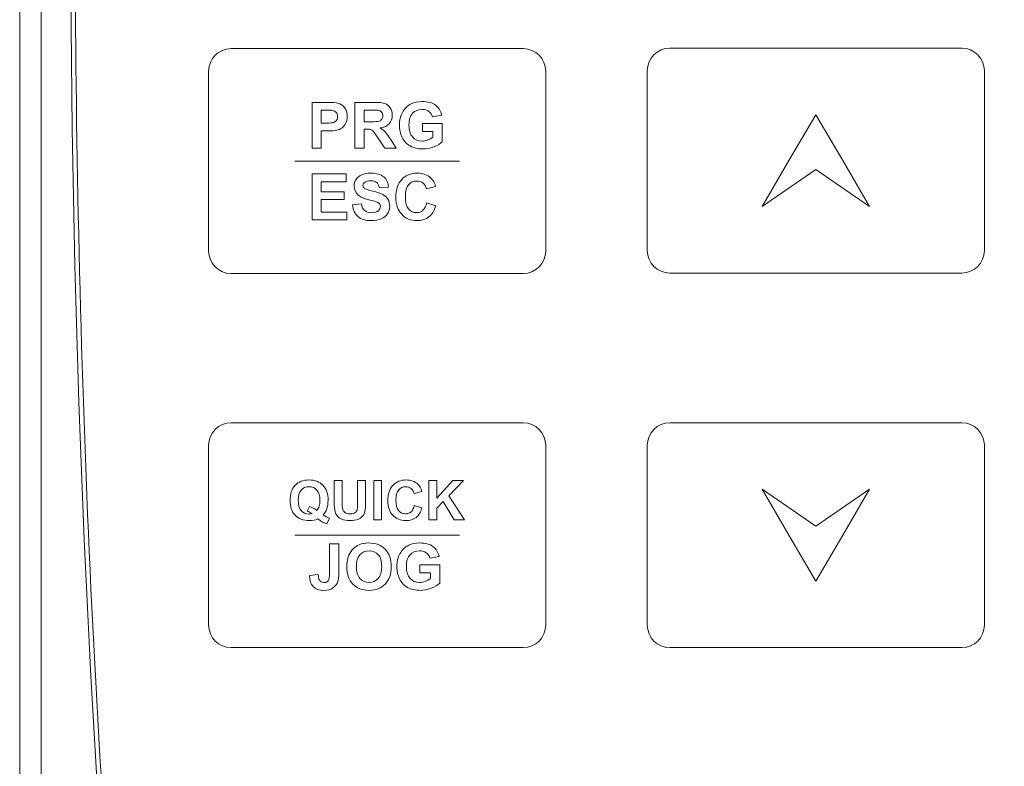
# Model space of a CAD drawing. Header units: millimetres. Extents: x -473 to 23648, y -382 to 1866.
# Tile 138 of 256: x 5102 to 5145, y 194 to 227. Entities that reach past the tile are written whole.
import ezdxf

# ---------------------------------------------------------------- set-up
doc = ezdxf.new("R2010")
doc.units = ezdxf.units.MM
doc.header["$LTSCALE"] = 80
doc.header["$PDMODE"] = 3
doc.header["$PDSIZE"] = 0.3
doc.layers.get('0').update_dxf_attribs({"linetype": 'CONTINUOUS'})
doc.layers.get('DEFPOINTS').update_dxf_attribs({"linetype": 'CONTINUOUS'})
doc.layers.add('layer 1', color=7, linetype='CONTINUOUS')
doc.styles.get("Standard").update_dxf_attribs({"font": 'technic_.ttf', "width": 0.7})
doc.dimstyles.get("Standard").update_dxf_attribs({"dimtxt": 3, "dimasz": 3, "dimexe": 0.18, "dimexo": 0.0625, "dimgap": 0.09, "dimtad": 1, "dimdsep": 46, "dimtxsty": 'STANDARD', "dimcen": 0.09, "dimadec": 0, "dimazin": 0, "dimtol": 1, "dimtp": 0.01, "dimtm": 0.01, "dimtfac": 1, "dimtofl": 0, "dimtmove": 0, "dimatfit": 3, "dimfxl": 1, "dimtolj": 1, "dimarcsym": 0})

# ---------------------------------------------------------------- blocks, each defined once
blk = doc.blocks.new('*D43')
at = {"color": 0, "lineweight": 0, "transparency": 16777216}
for p, q in [((5138.908, 318.41), (5249.944, 318.41)), ((5248.144, 310.41), (5248.144, 172.017)), ((5248.144, -5.056), (5248.144, 133.337)), ((5218.9, -13.056), (5249.944, -13.056))]:
    blk.add_line(p, q, dxfattribs=at)
for points in [[(5249.478, 310.41), (5246.811, 310.41), (5248.144, 318.41)], [(5246.811, -5.056), (5249.478, -5.056), (5248.144, -13.056)]]:
    blk.add_solid(points, dxfattribs=at)
at = {"layer": 'DEFPOINTS', "color": 0, "lineweight": 0, "transparency": 16777216}
for p in [(5137.108, 318.41), (5217.1, -13.056), (5248.144, -13.056)]:
    blk.add_point(p, dxfattribs=at)
at = {"color": 0, "lineweight": 0, "transparency": 16777216, "insert": (5248.144, 152.677), "char_height": 15, "attachment_point": 5, "rotation": 90}
blk.add_mtext('\\A1;331.5', dxfattribs=at)

msp = doc.modelspace()

# ---------------------------------------------------------------- linework, layer by layer
at = {"color": 0, "linetype": 'Continuous', "lineweight": 0}
for p, q in [((5101.634, 284.397), (5101.634, 178.997)), ((5102.585, 284.397), (5102.585, 178.997))]:
    msp.add_line(p, q, dxfattribs=at)
for radius, start in [(622.8, 175.51072), (622.6, 179.582278)]:
    msp.add_arc((5726.708, 231.5), radius, start, 184.474232, dxfattribs=at)
at = {"layer": 'layer 1', "color": 0, "lineweight": 0}
for points, knots in [([(5111.044, 226.014), (5111.044, 226.014), (5124.044, 226.014), (5124.044, 226.014), (5124.044, 226.014), (5124.594, 226.014), (5125.044, 225.564), (5125.044, 225.014), (5125.044, 225.014), (5125.044, 225.014), (5125.044, 217.014), (5125.044, 217.014), (5125.044, 217.014), (5125.044, 216.464), (5124.594, 216.014), (5124.044, 216.014), (5124.044, 216.014), (5124.044, 216.014), (5111.044, 216.014), (5111.044, 216.014), (5111.044, 216.014), (5110.494, 216.014), (5110.044, 216.464), (5110.044, 217.014), (5110.044, 217.014), (5110.044, 217.014), (5110.044, 225.014), (5110.044, 225.014), (5110.044, 225.014), (5110.044, 225.564), (5110.494, 226.014), (5111.044, 226.014)], [0, 0, 0, 0, 0.125, 0.125, 0.125, 0.125, 0.25, 0.25, 0.25, 0.25, 0.375, 0.375, 0.375, 0.375, 0.5, 0.5, 0.5, 0.5, 0.625, 0.625, 0.625, 0.625, 0.75, 0.75, 0.75, 0.75, 0.875, 0.875, 0.875, 0.875, 1, 1, 1, 1]), ([(5130.567, 226.035), (5130.567, 226.035), (5143.567, 226.035), (5143.567, 226.035), (5143.567, 226.035), (5144.117, 226.035), (5144.567, 225.585), (5144.567, 225.035), (5144.567, 225.035), (5144.567, 225.035), (5144.567, 217.035), (5144.567, 217.035), (5144.567, 217.035), (5144.567, 216.485), (5144.117, 216.035), (5143.567, 216.035), (5143.567, 216.035), (5143.567, 216.035), (5130.567, 216.035), (5130.567, 216.035), (5130.567, 216.035), (5130.017, 216.035), (5129.567, 216.485), (5129.567, 217.035), (5129.567, 217.035), (5129.567, 217.035), (5129.567, 225.035), (5129.567, 225.035), (5129.567, 225.035), (5129.567, 225.585), (5130.017, 226.035), (5130.567, 226.035)], [0, 0, 0, 0, 0.125, 0.125, 0.125, 0.125, 0.25, 0.25, 0.25, 0.25, 0.375, 0.375, 0.375, 0.375, 0.5, 0.5, 0.5, 0.5, 0.625, 0.625, 0.625, 0.625, 0.75, 0.75, 0.75, 0.75, 0.875, 0.875, 0.875, 0.875, 1, 1, 1, 1]), ([(5114.647, 221.586), (5114.647, 221.586), (5114.647, 223.626), (5114.647, 223.626), (5114.647, 223.626), (5114.647, 223.626), (5115.307, 223.626), (5115.307, 223.626), (5115.307, 223.626), (5115.557, 223.626), (5115.721, 223.615), (5115.797, 223.595), (5115.797, 223.595), (5115.914, 223.565), (5116.012, 223.498), (5116.091, 223.396), (5116.091, 223.396), (5116.17, 223.293), (5116.209, 223.16), (5116.209, 222.999), (5116.209, 222.999), (5116.209, 222.873), (5116.186, 222.768), (5116.141, 222.683), (5116.141, 222.683), (5116.095, 222.597), (5116.038, 222.53), (5115.967, 222.481), (5115.967, 222.481), (5115.897, 222.433), (5115.826, 222.401), (5115.754, 222.385), (5115.754, 222.385), (5115.656, 222.366), (5115.513, 222.356), (5115.327, 222.356), (5115.327, 222.356), (5115.327, 222.356), (5115.058, 222.356), (5115.058, 222.356), (5115.058, 222.356), (5115.058, 222.356), (5115.058, 221.586), (5115.058, 221.586), (5115.058, 221.586), (5115.058, 221.586), (5114.647, 221.586), (5114.647, 221.586)], [0, 0, 0, 0, 0.083333, 0.083333, 0.083333, 0.083333, 0.166667, 0.166667, 0.166667, 0.166667, 0.25, 0.25, 0.25, 0.25, 0.333333, 0.333333, 0.333333, 0.333333, 0.416667, 0.416667, 0.416667, 0.416667, 0.5, 0.5, 0.5, 0.5, 0.583333, 0.583333, 0.583333, 0.583333, 0.666667, 0.666667, 0.666667, 0.666667, 0.75, 0.75, 0.75, 0.75, 0.833333, 0.833333, 0.833333, 0.833333, 0.916667, 0.916667, 0.916667, 0.916667, 1, 1, 1, 1]), ([(5116.548, 221.586), (5116.548, 221.586), (5116.548, 223.626), (5116.548, 223.626), (5116.548, 223.626), (5116.548, 223.626), (5117.415, 223.626), (5117.415, 223.626), (5117.415, 223.626), (5117.633, 223.626), (5117.791, 223.607), (5117.89, 223.571), (5117.89, 223.571), (5117.989, 223.534), (5118.068, 223.469), (5118.127, 223.376), (5118.127, 223.376), (5118.187, 223.282), (5118.216, 223.175), (5118.216, 223.054), (5118.216, 223.054), (5118.216, 222.901), (5118.171, 222.774), (5118.081, 222.675), (5118.081, 222.675), (5117.992, 222.575), (5117.857, 222.512), (5117.678, 222.487), (5117.678, 222.487), (5117.767, 222.434), (5117.841, 222.377), (5117.899, 222.315), (5117.899, 222.315), (5117.957, 222.253), (5118.034, 222.143), (5118.133, 221.984), (5118.133, 221.984), (5118.133, 221.984), (5118.382, 221.586), (5118.382, 221.586), (5118.382, 221.586), (5118.382, 221.586), (5117.89, 221.586), (5117.89, 221.586), (5117.89, 221.586), (5117.89, 221.586), (5117.592, 222.03), (5117.592, 222.03), (5117.592, 222.03), (5117.486, 222.189), (5117.414, 222.289), (5117.375, 222.33), (5117.375, 222.33), (5117.336, 222.371), (5117.295, 222.399), (5117.251, 222.415), (5117.251, 222.415), (5117.207, 222.43), (5117.138, 222.438), (5117.043, 222.438), (5117.043, 222.438), (5117.043, 222.438), (5116.96, 222.438), (5116.96, 222.438), (5116.96, 222.438), (5116.96, 222.438), (5116.96, 221.586), (5116.96, 221.586), (5116.96, 221.586), (5116.96, 221.586), (5116.548, 221.586), (5116.548, 221.586)], [0, 0, 0, 0, 0.055556, 0.055556, 0.055556, 0.055556, 0.111111, 0.111111, 0.111111, 0.111111, 0.166667, 0.166667, 0.166667, 0.166667, 0.222222, 0.222222, 0.222222, 0.222222, 0.277778, 0.277778, 0.277778, 0.277778, 0.333333, 0.333333, 0.333333, 0.333333, 0.388889, 0.388889, 0.388889, 0.388889, 0.444444, 0.444444, 0.444444, 0.444444, 0.5, 0.5, 0.5, 0.5, 0.555556, 0.555556, 0.555556, 0.555556, 0.611111, 0.611111, 0.611111, 0.611111, 0.666667, 0.666667, 0.666667, 0.666667, 0.722222, 0.722222, 0.722222, 0.722222, 0.777778, 0.777778, 0.777778, 0.777778, 0.833333, 0.833333, 0.833333, 0.833333, 0.888889, 0.888889, 0.888889, 0.888889, 0.944444, 0.944444, 0.944444, 0.944444, 1, 1, 1, 1]), ([(5119.554, 222.336), (5119.554, 222.336), (5119.554, 222.68), (5119.554, 222.68), (5119.554, 222.68), (5119.554, 222.68), (5120.441, 222.68), (5120.441, 222.68), (5120.441, 222.68), (5120.441, 222.68), (5120.441, 221.867), (5120.441, 221.867), (5120.441, 221.867), (5120.355, 221.784), (5120.23, 221.71), (5120.066, 221.647), (5120.066, 221.647), (5119.902, 221.583), (5119.736, 221.552), (5119.569, 221.552), (5119.569, 221.552), (5119.356, 221.552), (5119.169, 221.596), (5119.011, 221.686), (5119.011, 221.686), (5118.852, 221.775), (5118.733, 221.903), (5118.653, 222.07), (5118.653, 222.07), (5118.573, 222.236), (5118.534, 222.417), (5118.534, 222.613), (5118.534, 222.613), (5118.534, 222.825), (5118.578, 223.014), (5118.667, 223.179), (5118.667, 223.179), (5118.756, 223.344), (5118.886, 223.471), (5119.058, 223.559), (5119.058, 223.559), (5119.189, 223.627), (5119.352, 223.661), (5119.546, 223.661), (5119.546, 223.661), (5119.8, 223.661), (5119.998, 223.607), (5120.14, 223.501), (5120.14, 223.501), (5120.282, 223.395), (5120.374, 223.248), (5120.415, 223.061), (5120.415, 223.061), (5120.415, 223.061), (5120.006, 222.984), (5120.006, 222.984), (5120.006, 222.984), (5119.977, 223.085), (5119.923, 223.164), (5119.843, 223.222), (5119.843, 223.222), (5119.764, 223.28), (5119.665, 223.309), (5119.546, 223.309), (5119.546, 223.309), (5119.366, 223.309), (5119.224, 223.252), (5119.117, 223.138), (5119.117, 223.138), (5119.011, 223.023), (5118.958, 222.854), (5118.958, 222.63), (5118.958, 222.63), (5118.958, 222.388), (5119.012, 222.206), (5119.12, 222.085), (5119.12, 222.085), (5119.227, 221.964), (5119.368, 221.903), (5119.542, 221.903), (5119.542, 221.903), (5119.629, 221.903), (5119.715, 221.921), (5119.802, 221.954), (5119.802, 221.954), (5119.888, 221.988), (5119.963, 222.029), (5120.025, 222.077), (5120.025, 222.077), (5120.025, 222.077), (5120.025, 222.336), (5120.025, 222.336), (5120.025, 222.336), (5120.025, 222.336), (5119.554, 222.336), (5119.554, 222.336)], [0, 0, 0, 0, 0.041667, 0.041667, 0.041667, 0.041667, 0.083333, 0.083333, 0.083333, 0.083333, 0.125, 0.125, 0.125, 0.125, 0.166667, 0.166667, 0.166667, 0.166667, 0.208333, 0.208333, 0.208333, 0.208333, 0.25, 0.25, 0.25, 0.25, 0.291667, 0.291667, 0.291667, 0.291667, 0.333333, 0.333333, 0.333333, 0.333333, 0.375, 0.375, 0.375, 0.375, 0.416667, 0.416667, 0.416667, 0.416667, 0.458333, 0.458333, 0.458333, 0.458333, 0.5, 0.5, 0.5, 0.5, 0.541667, 0.541667, 0.541667, 0.541667, 0.583333, 0.583333, 0.583333, 0.583333, 0.625, 0.625, 0.625, 0.625, 0.666667, 0.666667, 0.666667, 0.666667, 0.708333, 0.708333, 0.708333, 0.708333, 0.75, 0.75, 0.75, 0.75, 0.791667, 0.791667, 0.791667, 0.791667, 0.833333, 0.833333, 0.833333, 0.833333, 0.875, 0.875, 0.875, 0.875, 0.916667, 0.916667, 0.916667, 0.916667, 0.958333, 0.958333, 0.958333, 0.958333, 1, 1, 1, 1]), ([(5115.058, 223.281), (5115.058, 223.281), (5115.058, 222.702), (5115.058, 222.702), (5115.058, 222.702), (5115.058, 222.702), (5115.283, 222.702), (5115.283, 222.702), (5115.283, 222.702), (5115.446, 222.702), (5115.555, 222.713), (5115.609, 222.734), (5115.609, 222.734), (5115.664, 222.755), (5115.707, 222.789), (5115.738, 222.834), (5115.738, 222.834), (5115.769, 222.88), (5115.784, 222.933), (5115.784, 222.993), (5115.784, 222.993), (5115.784, 223.067), (5115.763, 223.128), (5115.719, 223.177), (5115.719, 223.177), (5115.676, 223.225), (5115.62, 223.255), (5115.554, 223.267), (5115.554, 223.267), (5115.504, 223.276), (5115.405, 223.281), (5115.257, 223.281), (5115.257, 223.281), (5115.257, 223.281), (5115.058, 223.281), (5115.058, 223.281)], [0, 0, 0, 0, 0.111111, 0.111111, 0.111111, 0.111111, 0.222222, 0.222222, 0.222222, 0.222222, 0.333333, 0.333333, 0.333333, 0.333333, 0.444444, 0.444444, 0.444444, 0.444444, 0.555556, 0.555556, 0.555556, 0.555556, 0.666667, 0.666667, 0.666667, 0.666667, 0.777778, 0.777778, 0.777778, 0.777778, 0.888889, 0.888889, 0.888889, 0.888889, 1, 1, 1, 1]), ([(5116.96, 222.763), (5116.96, 222.763), (5117.265, 222.763), (5117.265, 222.763), (5117.265, 222.763), (5117.462, 222.763), (5117.586, 222.772), (5117.635, 222.788), (5117.635, 222.788), (5117.684, 222.805), (5117.722, 222.834), (5117.75, 222.875), (5117.75, 222.875), (5117.778, 222.915), (5117.792, 222.966), (5117.792, 223.028), (5117.792, 223.028), (5117.792, 223.096), (5117.774, 223.151), (5117.737, 223.194), (5117.737, 223.194), (5117.701, 223.236), (5117.649, 223.263), (5117.582, 223.274), (5117.582, 223.274), (5117.549, 223.278), (5117.448, 223.281), (5117.281, 223.281), (5117.281, 223.281), (5117.281, 223.281), (5116.96, 223.281), (5116.96, 223.281), (5116.96, 223.281), (5116.96, 223.281), (5116.96, 222.763), (5116.96, 222.763)], [0, 0, 0, 0, 0.111111, 0.111111, 0.111111, 0.111111, 0.222222, 0.222222, 0.222222, 0.222222, 0.333333, 0.333333, 0.333333, 0.333333, 0.444444, 0.444444, 0.444444, 0.444444, 0.555556, 0.555556, 0.555556, 0.555556, 0.666667, 0.666667, 0.666667, 0.666667, 0.777778, 0.777778, 0.777778, 0.777778, 0.888889, 0.888889, 0.888889, 0.888889, 1, 1, 1, 1]), ([(5137.067, 223.077), (5137.067, 223.077), (5138.264, 221.035), (5138.264, 221.035), (5138.264, 221.035), (5138.264, 221.035), (5139.46, 218.993), (5139.46, 218.993), (5139.46, 218.993), (5139.46, 218.993), (5137.067, 220.636), (5137.067, 220.636), (5137.067, 220.636), (5137.067, 220.636), (5134.675, 218.993), (5134.675, 218.993), (5134.675, 218.993), (5134.675, 218.993), (5135.871, 221.035), (5135.871, 221.035), (5135.871, 221.035), (5135.871, 221.035), (5137.067, 223.077), (5137.067, 223.077)], [0, 0, 0, 0, 0.166667, 0.166667, 0.166667, 0.166667, 0.333333, 0.333333, 0.333333, 0.333333, 0.5, 0.5, 0.5, 0.5, 0.666667, 0.666667, 0.666667, 0.666667, 0.833333, 0.833333, 0.833333, 0.833333, 1, 1, 1, 1]), ([(5114.647, 218.403), (5114.647, 218.403), (5114.647, 220.443), (5114.647, 220.443), (5114.647, 220.443), (5114.647, 220.443), (5116.159, 220.443), (5116.159, 220.443), (5116.159, 220.443), (5116.159, 220.443), (5116.159, 220.097), (5116.159, 220.097), (5116.159, 220.097), (5116.159, 220.097), (5115.058, 220.097), (5115.058, 220.097), (5115.058, 220.097), (5115.058, 220.097), (5115.058, 219.645), (5115.058, 219.645), (5115.058, 219.645), (5115.058, 219.645), (5116.082, 219.645), (5116.082, 219.645), (5116.082, 219.645), (5116.082, 219.645), (5116.082, 219.302), (5116.082, 219.302), (5116.082, 219.302), (5116.082, 219.302), (5115.058, 219.302), (5115.058, 219.302), (5115.058, 219.302), (5115.058, 219.302), (5115.058, 218.747), (5115.058, 218.747), (5115.058, 218.747), (5115.058, 218.747), (5116.198, 218.747), (5116.198, 218.747), (5116.198, 218.747), (5116.198, 218.747), (5116.198, 218.403), (5116.198, 218.403), (5116.198, 218.403), (5116.198, 218.403), (5114.647, 218.403), (5114.647, 218.403)], [0, 0, 0, 0, 0.083333, 0.083333, 0.083333, 0.083333, 0.166667, 0.166667, 0.166667, 0.166667, 0.25, 0.25, 0.25, 0.25, 0.333333, 0.333333, 0.333333, 0.333333, 0.416667, 0.416667, 0.416667, 0.416667, 0.5, 0.5, 0.5, 0.5, 0.583333, 0.583333, 0.583333, 0.583333, 0.666667, 0.666667, 0.666667, 0.666667, 0.75, 0.75, 0.75, 0.75, 0.833333, 0.833333, 0.833333, 0.833333, 0.916667, 0.916667, 0.916667, 0.916667, 1, 1, 1, 1]), ([(5116.443, 219.066), (5116.443, 219.066), (5116.843, 219.106), (5116.843, 219.106), (5116.843, 219.106), (5116.867, 218.971), (5116.916, 218.872), (5116.99, 218.809), (5116.99, 218.809), (5117.064, 218.746), (5117.163, 218.715), (5117.288, 218.715), (5117.288, 218.715), (5117.421, 218.715), (5117.521, 218.743), (5117.588, 218.799), (5117.588, 218.799), (5117.655, 218.855), (5117.689, 218.921), (5117.689, 218.996), (5117.689, 218.996), (5117.689, 219.044), (5117.675, 219.085), (5117.646, 219.119), (5117.646, 219.119), (5117.618, 219.153), (5117.569, 219.182), (5117.498, 219.207), (5117.498, 219.207), (5117.45, 219.224), (5117.34, 219.254), (5117.169, 219.296), (5117.169, 219.296), (5116.948, 219.351), (5116.793, 219.418), (5116.704, 219.498), (5116.704, 219.498), (5116.579, 219.61), (5116.516, 219.747), (5116.516, 219.908), (5116.516, 219.908), (5116.516, 220.012), (5116.546, 220.109), (5116.605, 220.2), (5116.605, 220.2), (5116.663, 220.29), (5116.748, 220.359), (5116.859, 220.407), (5116.859, 220.407), (5116.97, 220.454), (5117.104, 220.477), (5117.26, 220.477), (5117.26, 220.477), (5117.517, 220.477), (5117.709, 220.421), (5117.839, 220.309), (5117.839, 220.309), (5117.968, 220.197), (5118.036, 220.047), (5118.042, 219.86), (5118.042, 219.86), (5118.042, 219.86), (5117.631, 219.841), (5117.631, 219.841), (5117.631, 219.841), (5117.613, 219.946), (5117.575, 220.022), (5117.517, 220.068), (5117.517, 220.068), (5117.459, 220.114), (5117.372, 220.136), (5117.257, 220.136), (5117.257, 220.136), (5117.137, 220.136), (5117.043, 220.112), (5116.975, 220.063), (5116.975, 220.063), (5116.932, 220.031), (5116.91, 219.989), (5116.91, 219.936), (5116.91, 219.936), (5116.91, 219.888), (5116.93, 219.847), (5116.971, 219.813), (5116.971, 219.813), (5117.023, 219.769), (5117.149, 219.723), (5117.35, 219.676), (5117.35, 219.676), (5117.55, 219.629), (5117.698, 219.58), (5117.794, 219.529), (5117.794, 219.529), (5117.89, 219.479), (5117.965, 219.41), (5118.02, 219.322), (5118.02, 219.322), (5118.074, 219.234), (5118.101, 219.126), (5118.101, 218.997), (5118.101, 218.997), (5118.101, 218.88), (5118.069, 218.771), (5118.004, 218.669), (5118.004, 218.669), (5117.938, 218.567), (5117.847, 218.491), (5117.728, 218.442), (5117.728, 218.442), (5117.609, 218.392), (5117.461, 218.367), (5117.284, 218.367), (5117.284, 218.367), (5117.026, 218.367), (5116.828, 218.426), (5116.69, 218.546), (5116.69, 218.546), (5116.552, 218.665), (5116.469, 218.839), (5116.443, 219.066)], [0, 0, 0, 0, 0.033333, 0.033333, 0.033333, 0.033333, 0.066667, 0.066667, 0.066667, 0.066667, 0.1, 0.1, 0.1, 0.1, 0.133333, 0.133333, 0.133333, 0.133333, 0.166667, 0.166667, 0.166667, 0.166667, 0.2, 0.2, 0.2, 0.2, 0.233333, 0.233333, 0.233333, 0.233333, 0.266667, 0.266667, 0.266667, 0.266667, 0.3, 0.3, 0.3, 0.3, 0.333333, 0.333333, 0.333333, 0.333333, 0.366667, 0.366667, 0.366667, 0.366667, 0.4, 0.4, 0.4, 0.4, 0.433333, 0.433333, 0.433333, 0.433333, 0.466667, 0.466667, 0.466667, 0.466667, 0.5, 0.5, 0.5, 0.5, 0.533333, 0.533333, 0.533333, 0.533333, 0.566667, 0.566667, 0.566667, 0.566667, 0.6, 0.6, 0.6, 0.6, 0.633333, 0.633333, 0.633333, 0.633333, 0.666667, 0.666667, 0.666667, 0.666667, 0.7, 0.7, 0.7, 0.7, 0.733333, 0.733333, 0.733333, 0.733333, 0.766667, 0.766667, 0.766667, 0.766667, 0.8, 0.8, 0.8, 0.8, 0.833333, 0.833333, 0.833333, 0.833333, 0.866667, 0.866667, 0.866667, 0.866667, 0.9, 0.9, 0.9, 0.9, 0.933333, 0.933333, 0.933333, 0.933333, 0.966667, 0.966667, 0.966667, 0.966667, 1, 1, 1, 1]), ([(5119.753, 219.153), (5119.753, 219.153), (5120.151, 219.027), (5120.151, 219.027), (5120.151, 219.027), (5120.09, 218.804), (5119.989, 218.639), (5119.846, 218.53), (5119.846, 218.53), (5119.704, 218.423), (5119.523, 218.368), (5119.304, 218.368), (5119.304, 218.368), (5119.034, 218.368), (5118.811, 218.461), (5118.637, 218.646), (5118.637, 218.646), (5118.462, 218.831), (5118.375, 219.084), (5118.375, 219.405), (5118.375, 219.405), (5118.375, 219.744), (5118.463, 220.008), (5118.638, 220.196), (5118.638, 220.196), (5118.813, 220.383), (5119.044, 220.477), (5119.329, 220.477), (5119.329, 220.477), (5119.579, 220.477), (5119.782, 220.404), (5119.937, 220.256), (5119.937, 220.256), (5120.03, 220.169), (5120.1, 220.044), (5120.146, 219.88), (5120.146, 219.88), (5120.146, 219.88), (5119.738, 219.783), (5119.738, 219.783), (5119.738, 219.783), (5119.715, 219.889), (5119.664, 219.973), (5119.587, 220.034), (5119.587, 220.034), (5119.511, 220.095), (5119.418, 220.125), (5119.309, 220.125), (5119.309, 220.125), (5119.158, 220.125), (5119.035, 220.071), (5118.941, 219.963), (5118.941, 219.963), (5118.846, 219.854), (5118.799, 219.679), (5118.799, 219.435), (5118.799, 219.435), (5118.799, 219.178), (5118.846, 218.994), (5118.939, 218.885), (5118.939, 218.885), (5119.031, 218.775), (5119.152, 218.72), (5119.3, 218.72), (5119.3, 218.72), (5119.41, 218.72), (5119.504, 218.755), (5119.583, 218.825), (5119.583, 218.825), (5119.661, 218.894), (5119.718, 219.004), (5119.753, 219.153)], [0, 0, 0, 0, 0.055556, 0.055556, 0.055556, 0.055556, 0.111111, 0.111111, 0.111111, 0.111111, 0.166667, 0.166667, 0.166667, 0.166667, 0.222222, 0.222222, 0.222222, 0.222222, 0.277778, 0.277778, 0.277778, 0.277778, 0.333333, 0.333333, 0.333333, 0.333333, 0.388889, 0.388889, 0.388889, 0.388889, 0.444444, 0.444444, 0.444444, 0.444444, 0.5, 0.5, 0.5, 0.5, 0.555556, 0.555556, 0.555556, 0.555556, 0.611111, 0.611111, 0.611111, 0.611111, 0.666667, 0.666667, 0.666667, 0.666667, 0.722222, 0.722222, 0.722222, 0.722222, 0.777778, 0.777778, 0.777778, 0.777778, 0.833333, 0.833333, 0.833333, 0.833333, 0.888889, 0.888889, 0.888889, 0.888889, 0.944444, 0.944444, 0.944444, 0.944444, 1, 1, 1, 1]), ([(5111.044, 209.378), (5111.044, 209.378), (5124.044, 209.378), (5124.044, 209.378), (5124.044, 209.378), (5124.594, 209.378), (5125.044, 208.928), (5125.044, 208.378), (5125.044, 208.378), (5125.044, 208.378), (5125.044, 200.378), (5125.044, 200.378), (5125.044, 200.378), (5125.044, 199.828), (5124.594, 199.378), (5124.044, 199.378), (5124.044, 199.378), (5124.044, 199.378), (5111.044, 199.378), (5111.044, 199.378), (5111.044, 199.378), (5110.494, 199.378), (5110.044, 199.828), (5110.044, 200.378), (5110.044, 200.378), (5110.044, 200.378), (5110.044, 208.378), (5110.044, 208.378), (5110.044, 208.378), (5110.044, 208.928), (5110.494, 209.378), (5111.044, 209.378)], [0, 0, 0, 0, 0.125, 0.125, 0.125, 0.125, 0.25, 0.25, 0.25, 0.25, 0.375, 0.375, 0.375, 0.375, 0.5, 0.5, 0.5, 0.5, 0.625, 0.625, 0.625, 0.625, 0.75, 0.75, 0.75, 0.75, 0.875, 0.875, 0.875, 0.875, 1, 1, 1, 1]), ([(5130.567, 209.378), (5130.567, 209.378), (5143.567, 209.378), (5143.567, 209.378), (5143.567, 209.378), (5144.117, 209.378), (5144.567, 208.928), (5144.567, 208.378), (5144.567, 208.378), (5144.567, 208.378), (5144.567, 200.378), (5144.567, 200.378), (5144.567, 200.378), (5144.567, 199.828), (5144.117, 199.378), (5143.567, 199.378), (5143.567, 199.378), (5143.567, 199.378), (5130.567, 199.378), (5130.567, 199.378), (5130.567, 199.378), (5130.017, 199.378), (5129.567, 199.828), (5129.567, 200.378), (5129.567, 200.378), (5129.567, 200.378), (5129.567, 208.378), (5129.567, 208.378), (5129.567, 208.378), (5129.567, 208.928), (5130.017, 209.378), (5130.567, 209.378)], [0, 0, 0, 0, 0.125, 0.125, 0.125, 0.125, 0.25, 0.25, 0.25, 0.25, 0.375, 0.375, 0.375, 0.375, 0.5, 0.5, 0.5, 0.5, 0.625, 0.625, 0.625, 0.625, 0.75, 0.75, 0.75, 0.75, 0.875, 0.875, 0.875, 0.875, 1, 1, 1, 1]), ([(5115.143, 205.277), (5115.23, 205.215), (5115.324, 205.165), (5115.426, 205.129), (5115.426, 205.129), (5115.426, 205.129), (5115.296, 204.88), (5115.296, 204.88), (5115.296, 204.88), (5115.243, 204.895), (5115.191, 204.917), (5115.14, 204.945), (5115.14, 204.945), (5115.128, 204.951), (5115.05, 205.002), (5114.905, 205.1), (5114.905, 205.1), (5114.79, 205.05), (5114.663, 205.025), (5114.524, 205.025), (5114.524, 205.025), (5114.256, 205.025), (5114.045, 205.104), (5113.893, 205.263), (5113.893, 205.263), (5113.741, 205.42), (5113.665, 205.643), (5113.665, 205.929), (5113.665, 205.929), (5113.665, 206.215), (5113.741, 206.436), (5113.893, 206.595), (5113.893, 206.595), (5114.046, 206.754), (5114.253, 206.833), (5114.515, 206.833), (5114.515, 206.833), (5114.774, 206.833), (5114.979, 206.754), (5115.131, 206.595), (5115.131, 206.595), (5115.283, 206.436), (5115.359, 206.215), (5115.359, 205.929), (5115.359, 205.929), (5115.359, 205.778), (5115.338, 205.645), (5115.296, 205.531), (5115.296, 205.531), (5115.264, 205.443), (5115.213, 205.359), (5115.143, 205.277)], [0, 0, 0, 0, 0.076923, 0.076923, 0.076923, 0.076923, 0.153846, 0.153846, 0.153846, 0.153846, 0.230769, 0.230769, 0.230769, 0.230769, 0.307692, 0.307692, 0.307692, 0.307692, 0.384615, 0.384615, 0.384615, 0.384615, 0.461538, 0.461538, 0.461538, 0.461538, 0.538462, 0.538462, 0.538462, 0.538462, 0.615385, 0.615385, 0.615385, 0.615385, 0.692308, 0.692308, 0.692308, 0.692308, 0.769231, 0.769231, 0.769231, 0.769231, 0.846154, 0.846154, 0.846154, 0.846154, 0.923077, 0.923077, 0.923077, 0.923077, 1, 1, 1, 1]), ([(5119.197, 205.698), (5119.197, 205.698), (5119.538, 205.589), (5119.538, 205.589), (5119.538, 205.589), (5119.486, 205.398), (5119.399, 205.257), (5119.277, 205.164), (5119.277, 205.164), (5119.155, 205.072), (5119, 205.025), (5118.812, 205.025), (5118.812, 205.025), (5118.58, 205.025), (5118.389, 205.105), (5118.24, 205.263), (5118.24, 205.263), (5118.091, 205.422), (5118.016, 205.639), (5118.016, 205.913), (5118.016, 205.913), (5118.016, 206.204), (5118.091, 206.43), (5118.241, 206.592), (5118.241, 206.592), (5118.391, 206.752), (5118.589, 206.833), (5118.834, 206.833), (5118.834, 206.833), (5119.048, 206.833), (5119.221, 206.77), (5119.355, 206.643), (5119.355, 206.643), (5119.435, 206.569), (5119.494, 206.461), (5119.534, 206.321), (5119.534, 206.321), (5119.534, 206.321), (5119.184, 206.238), (5119.184, 206.238), (5119.184, 206.238), (5119.164, 206.329), (5119.121, 206.4), (5119.055, 206.453), (5119.055, 206.453), (5118.989, 206.505), (5118.91, 206.531), (5118.816, 206.531), (5118.816, 206.531), (5118.687, 206.531), (5118.581, 206.485), (5118.501, 206.392), (5118.501, 206.392), (5118.42, 206.299), (5118.38, 206.148), (5118.38, 205.94), (5118.38, 205.94), (5118.38, 205.719), (5118.419, 205.561), (5118.499, 205.468), (5118.499, 205.468), (5118.578, 205.374), (5118.682, 205.327), (5118.809, 205.327), (5118.809, 205.327), (5118.903, 205.327), (5118.983, 205.357), (5119.051, 205.416), (5119.051, 205.416), (5119.118, 205.476), (5119.167, 205.57), (5119.197, 205.698)], [0, 0, 0, 0, 0.055556, 0.055556, 0.055556, 0.055556, 0.111111, 0.111111, 0.111111, 0.111111, 0.166667, 0.166667, 0.166667, 0.166667, 0.222222, 0.222222, 0.222222, 0.222222, 0.277778, 0.277778, 0.277778, 0.277778, 0.333333, 0.333333, 0.333333, 0.333333, 0.388889, 0.388889, 0.388889, 0.388889, 0.444444, 0.444444, 0.444444, 0.444444, 0.5, 0.5, 0.5, 0.5, 0.555556, 0.555556, 0.555556, 0.555556, 0.611111, 0.611111, 0.611111, 0.611111, 0.666667, 0.666667, 0.666667, 0.666667, 0.722222, 0.722222, 0.722222, 0.722222, 0.777778, 0.777778, 0.777778, 0.777778, 0.833333, 0.833333, 0.833333, 0.833333, 0.888889, 0.888889, 0.888889, 0.888889, 0.944444, 0.944444, 0.944444, 0.944444, 1, 1, 1, 1]), ([(5114.859, 205.476), (5114.905, 205.529), (5114.939, 205.593), (5114.961, 205.669), (5114.961, 205.669), (5114.984, 205.744), (5114.995, 205.831), (5114.995, 205.929), (5114.995, 205.929), (5114.995, 206.131), (5114.951, 206.282), (5114.862, 206.381), (5114.862, 206.381), (5114.773, 206.481), (5114.656, 206.531), (5114.512, 206.531), (5114.512, 206.531), (5114.368, 206.531), (5114.252, 206.481), (5114.162, 206.381), (5114.162, 206.381), (5114.073, 206.281), (5114.028, 206.13), (5114.028, 205.929), (5114.028, 205.929), (5114.028, 205.725), (5114.073, 205.572), (5114.162, 205.471), (5114.162, 205.471), (5114.252, 205.369), (5114.365, 205.318), (5114.501, 205.318), (5114.501, 205.318), (5114.552, 205.318), (5114.601, 205.327), (5114.646, 205.344), (5114.646, 205.344), (5114.574, 205.39), (5114.501, 205.427), (5114.428, 205.453), (5114.428, 205.453), (5114.428, 205.453), (5114.527, 205.655), (5114.527, 205.655), (5114.527, 205.655), (5114.643, 205.615), (5114.754, 205.556), (5114.859, 205.476)], [0, 0, 0, 0, 0.083333, 0.083333, 0.083333, 0.083333, 0.166667, 0.166667, 0.166667, 0.166667, 0.25, 0.25, 0.25, 0.25, 0.333333, 0.333333, 0.333333, 0.333333, 0.416667, 0.416667, 0.416667, 0.416667, 0.5, 0.5, 0.5, 0.5, 0.583333, 0.583333, 0.583333, 0.583333, 0.666667, 0.666667, 0.666667, 0.666667, 0.75, 0.75, 0.75, 0.75, 0.833333, 0.833333, 0.833333, 0.833333, 0.916667, 0.916667, 0.916667, 0.916667, 1, 1, 1, 1]), ([(5115.633, 206.803), (5115.633, 206.803), (5115.986, 206.803), (5115.986, 206.803), (5115.986, 206.803), (5115.986, 206.803), (5115.986, 205.856), (5115.986, 205.856), (5115.986, 205.856), (5115.986, 205.706), (5115.991, 205.609), (5115.999, 205.564), (5115.999, 205.564), (5116.014, 205.493), (5116.051, 205.435), (5116.107, 205.392), (5116.107, 205.392), (5116.164, 205.348), (5116.242, 205.327), (5116.34, 205.327), (5116.34, 205.327), (5116.441, 205.327), (5116.516, 205.347), (5116.567, 205.388), (5116.567, 205.388), (5116.618, 205.429), (5116.649, 205.479), (5116.659, 205.539), (5116.659, 205.539), (5116.669, 205.599), (5116.674, 205.698), (5116.674, 205.836), (5116.674, 205.836), (5116.674, 205.836), (5116.674, 206.803), (5116.674, 206.803), (5116.674, 206.803), (5116.674, 206.803), (5117.027, 206.803), (5117.027, 206.803), (5117.027, 206.803), (5117.027, 206.803), (5117.027, 205.885), (5117.027, 205.885), (5117.027, 205.885), (5117.027, 205.675), (5117.018, 205.527), (5116.999, 205.44), (5116.999, 205.44), (5116.979, 205.353), (5116.944, 205.28), (5116.893, 205.221), (5116.893, 205.221), (5116.842, 205.161), (5116.773, 205.114), (5116.688, 205.078), (5116.688, 205.078), (5116.602, 205.043), (5116.489, 205.025), (5116.351, 205.025), (5116.351, 205.025), (5116.184, 205.025), (5116.058, 205.044), (5115.971, 205.083), (5115.971, 205.083), (5115.885, 205.122), (5115.817, 205.172), (5115.767, 205.233), (5115.767, 205.233), (5115.717, 205.295), (5115.684, 205.359), (5115.668, 205.427), (5115.668, 205.427), (5115.645, 205.527), (5115.633, 205.675), (5115.633, 205.871), (5115.633, 205.871), (5115.633, 205.871), (5115.633, 206.803), (5115.633, 206.803)], [0, 0, 0, 0, 0.05, 0.05, 0.05, 0.05, 0.1, 0.1, 0.1, 0.1, 0.15, 0.15, 0.15, 0.15, 0.2, 0.2, 0.2, 0.2, 0.25, 0.25, 0.25, 0.25, 0.3, 0.3, 0.3, 0.3, 0.35, 0.35, 0.35, 0.35, 0.4, 0.4, 0.4, 0.4, 0.45, 0.45, 0.45, 0.45, 0.5, 0.5, 0.5, 0.5, 0.55, 0.55, 0.55, 0.55, 0.6, 0.6, 0.6, 0.6, 0.65, 0.65, 0.65, 0.65, 0.7, 0.7, 0.7, 0.7, 0.75, 0.75, 0.75, 0.75, 0.8, 0.8, 0.8, 0.8, 0.85, 0.85, 0.85, 0.85, 0.9, 0.9, 0.9, 0.9, 0.95, 0.95, 0.95, 0.95, 1, 1, 1, 1]), ([(5117.389, 205.055), (5117.389, 205.055), (5117.389, 206.803), (5117.389, 206.803), (5117.389, 206.803), (5117.389, 206.803), (5117.741, 206.803), (5117.741, 206.803), (5117.741, 206.803), (5117.741, 206.803), (5117.741, 205.055), (5117.741, 205.055), (5117.741, 205.055), (5117.741, 205.055), (5117.389, 205.055), (5117.389, 205.055)], [0, 0, 0, 0, 0.25, 0.25, 0.25, 0.25, 0.5, 0.5, 0.5, 0.5, 0.75, 0.75, 0.75, 0.75, 1, 1, 1, 1]), ([(5119.846, 205.055), (5119.846, 205.055), (5119.846, 206.803), (5119.846, 206.803), (5119.846, 206.803), (5119.846, 206.803), (5120.199, 206.803), (5120.199, 206.803), (5120.199, 206.803), (5120.199, 206.803), (5120.199, 206.027), (5120.199, 206.027), (5120.199, 206.027), (5120.199, 206.027), (5120.912, 206.803), (5120.912, 206.803), (5120.912, 206.803), (5120.912, 206.803), (5121.387, 206.803), (5121.387, 206.803), (5121.387, 206.803), (5121.387, 206.803), (5120.729, 206.122), (5120.729, 206.122), (5120.729, 206.122), (5120.729, 206.122), (5121.423, 205.055), (5121.423, 205.055), (5121.423, 205.055), (5121.423, 205.055), (5120.966, 205.055), (5120.966, 205.055), (5120.966, 205.055), (5120.966, 205.055), (5120.486, 205.876), (5120.486, 205.876), (5120.486, 205.876), (5120.486, 205.876), (5120.199, 205.583), (5120.199, 205.583), (5120.199, 205.583), (5120.199, 205.583), (5120.199, 205.055), (5120.199, 205.055), (5120.199, 205.055), (5120.199, 205.055), (5119.846, 205.055), (5119.846, 205.055)], [0, 0, 0, 0, 0.083333, 0.083333, 0.083333, 0.083333, 0.166667, 0.166667, 0.166667, 0.166667, 0.25, 0.25, 0.25, 0.25, 0.333333, 0.333333, 0.333333, 0.333333, 0.416667, 0.416667, 0.416667, 0.416667, 0.5, 0.5, 0.5, 0.5, 0.583333, 0.583333, 0.583333, 0.583333, 0.666667, 0.666667, 0.666667, 0.666667, 0.75, 0.75, 0.75, 0.75, 0.833333, 0.833333, 0.833333, 0.833333, 0.916667, 0.916667, 0.916667, 0.916667, 1, 1, 1, 1]), ([(5137.067, 202.336), (5137.067, 202.336), (5138.264, 204.378), (5138.264, 204.378), (5138.264, 204.378), (5138.264, 204.378), (5139.46, 206.42), (5139.46, 206.42), (5139.46, 206.42), (5139.46, 206.42), (5137.067, 204.777), (5137.067, 204.777), (5137.067, 204.777), (5137.067, 204.777), (5134.675, 206.42), (5134.675, 206.42), (5134.675, 206.42), (5134.675, 206.42), (5135.871, 204.378), (5135.871, 204.378), (5135.871, 204.378), (5135.871, 204.378), (5137.067, 202.336), (5137.067, 202.336)], [0, 0, 0, 0, 0.166667, 0.166667, 0.166667, 0.166667, 0.333333, 0.333333, 0.333333, 0.333333, 0.5, 0.5, 0.5, 0.5, 0.666667, 0.666667, 0.666667, 0.666667, 0.833333, 0.833333, 0.833333, 0.833333, 1, 1, 1, 1]), ([(5115.427, 203.998), (5115.427, 203.998), (5115.838, 203.998), (5115.838, 203.998), (5115.838, 203.998), (5115.838, 203.998), (5115.838, 202.706), (5115.838, 202.706), (5115.838, 202.706), (5115.838, 202.538), (5115.823, 202.408), (5115.794, 202.317), (5115.794, 202.317), (5115.754, 202.198), (5115.681, 202.103), (5115.576, 202.031), (5115.576, 202.031), (5115.472, 201.959), (5115.333, 201.923), (5115.162, 201.923), (5115.162, 201.923), (5114.961, 201.923), (5114.806, 201.979), (5114.697, 202.092), (5114.697, 202.092), (5114.589, 202.205), (5114.534, 202.37), (5114.533, 202.588), (5114.533, 202.588), (5114.533, 202.588), (5114.921, 202.633), (5114.921, 202.633), (5114.921, 202.633), (5114.926, 202.516), (5114.943, 202.433), (5114.972, 202.385), (5114.972, 202.385), (5115.017, 202.312), (5115.085, 202.275), (5115.176, 202.275), (5115.176, 202.275), (5115.267, 202.275), (5115.332, 202.301), (5115.37, 202.354), (5115.37, 202.354), (5115.408, 202.406), (5115.427, 202.515), (5115.427, 202.68), (5115.427, 202.68), (5115.427, 202.68), (5115.427, 203.998), (5115.427, 203.998)], [0, 0, 0, 0, 0.076923, 0.076923, 0.076923, 0.076923, 0.153846, 0.153846, 0.153846, 0.153846, 0.230769, 0.230769, 0.230769, 0.230769, 0.307692, 0.307692, 0.307692, 0.307692, 0.384615, 0.384615, 0.384615, 0.384615, 0.461538, 0.461538, 0.461538, 0.461538, 0.538462, 0.538462, 0.538462, 0.538462, 0.615385, 0.615385, 0.615385, 0.615385, 0.692308, 0.692308, 0.692308, 0.692308, 0.769231, 0.769231, 0.769231, 0.769231, 0.846154, 0.846154, 0.846154, 0.846154, 0.923077, 0.923077, 0.923077, 0.923077, 1, 1, 1, 1]), ([(5116.193, 202.965), (5116.193, 203.173), (5116.224, 203.348), (5116.286, 203.489), (5116.286, 203.489), (5116.333, 203.592), (5116.396, 203.686), (5116.476, 203.768), (5116.476, 203.768), (5116.556, 203.85), (5116.644, 203.912), (5116.739, 203.952), (5116.739, 203.952), (5116.867, 204.006), (5117.013, 204.032), (5117.179, 204.032), (5117.179, 204.032), (5117.48, 204.032), (5117.72, 203.939), (5117.901, 203.753), (5117.901, 203.753), (5118.081, 203.566), (5118.171, 203.307), (5118.171, 202.975), (5118.171, 202.975), (5118.171, 202.646), (5118.082, 202.388), (5117.902, 202.202), (5117.902, 202.202), (5117.723, 202.016), (5117.484, 201.923), (5117.185, 201.923), (5117.185, 201.923), (5116.881, 201.923), (5116.64, 202.016), (5116.461, 202.201), (5116.461, 202.201), (5116.282, 202.386), (5116.193, 202.641), (5116.193, 202.965)], [0, 0, 0, 0, 0.1, 0.1, 0.1, 0.1, 0.2, 0.2, 0.2, 0.2, 0.3, 0.3, 0.3, 0.3, 0.4, 0.4, 0.4, 0.4, 0.5, 0.5, 0.5, 0.5, 0.6, 0.6, 0.6, 0.6, 0.7, 0.7, 0.7, 0.7, 0.8, 0.8, 0.8, 0.8, 0.9, 0.9, 0.9, 0.9, 1, 1, 1, 1]), ([(5119.442, 202.708), (5119.442, 202.708), (5119.442, 203.052), (5119.442, 203.052), (5119.442, 203.052), (5119.442, 203.052), (5120.329, 203.052), (5120.329, 203.052), (5120.329, 203.052), (5120.329, 203.052), (5120.329, 202.239), (5120.329, 202.239), (5120.329, 202.239), (5120.243, 202.156), (5120.118, 202.082), (5119.954, 202.018), (5119.954, 202.018), (5119.79, 201.955), (5119.624, 201.923), (5119.457, 201.923), (5119.457, 201.923), (5119.244, 201.923), (5119.057, 201.968), (5118.899, 202.057), (5118.899, 202.057), (5118.74, 202.147), (5118.621, 202.275), (5118.541, 202.441), (5118.541, 202.441), (5118.461, 202.608), (5118.422, 202.789), (5118.422, 202.985), (5118.422, 202.985), (5118.422, 203.197), (5118.466, 203.386), (5118.555, 203.551), (5118.555, 203.551), (5118.644, 203.716), (5118.774, 203.843), (5118.946, 203.931), (5118.946, 203.931), (5119.077, 203.999), (5119.24, 204.032), (5119.434, 204.032), (5119.434, 204.032), (5119.688, 204.032), (5119.886, 203.979), (5120.028, 203.873), (5120.028, 203.873), (5120.17, 203.767), (5120.262, 203.62), (5120.303, 203.433), (5120.303, 203.433), (5120.303, 203.433), (5119.894, 203.356), (5119.894, 203.356), (5119.894, 203.356), (5119.865, 203.456), (5119.811, 203.536), (5119.731, 203.594), (5119.731, 203.594), (5119.652, 203.651), (5119.553, 203.68), (5119.434, 203.68), (5119.434, 203.68), (5119.254, 203.68), (5119.112, 203.623), (5119.005, 203.509), (5119.005, 203.509), (5118.899, 203.395), (5118.846, 203.226), (5118.846, 203.001), (5118.846, 203.001), (5118.846, 202.76), (5118.9, 202.578), (5119.008, 202.457), (5119.008, 202.457), (5119.115, 202.336), (5119.256, 202.275), (5119.43, 202.275), (5119.43, 202.275), (5119.517, 202.275), (5119.603, 202.292), (5119.69, 202.326), (5119.69, 202.326), (5119.776, 202.36), (5119.851, 202.401), (5119.913, 202.449), (5119.913, 202.449), (5119.913, 202.449), (5119.913, 202.708), (5119.913, 202.708), (5119.913, 202.708), (5119.913, 202.708), (5119.442, 202.708), (5119.442, 202.708)], [0, 0, 0, 0, 0.041667, 0.041667, 0.041667, 0.041667, 0.083333, 0.083333, 0.083333, 0.083333, 0.125, 0.125, 0.125, 0.125, 0.166667, 0.166667, 0.166667, 0.166667, 0.208333, 0.208333, 0.208333, 0.208333, 0.25, 0.25, 0.25, 0.25, 0.291667, 0.291667, 0.291667, 0.291667, 0.333333, 0.333333, 0.333333, 0.333333, 0.375, 0.375, 0.375, 0.375, 0.416667, 0.416667, 0.416667, 0.416667, 0.458333, 0.458333, 0.458333, 0.458333, 0.5, 0.5, 0.5, 0.5, 0.541667, 0.541667, 0.541667, 0.541667, 0.583333, 0.583333, 0.583333, 0.583333, 0.625, 0.625, 0.625, 0.625, 0.666667, 0.666667, 0.666667, 0.666667, 0.708333, 0.708333, 0.708333, 0.708333, 0.75, 0.75, 0.75, 0.75, 0.791667, 0.791667, 0.791667, 0.791667, 0.833333, 0.833333, 0.833333, 0.833333, 0.875, 0.875, 0.875, 0.875, 0.916667, 0.916667, 0.916667, 0.916667, 0.958333, 0.958333, 0.958333, 0.958333, 1, 1, 1, 1]), ([(5116.617, 202.979), (5116.617, 202.748), (5116.671, 202.573), (5116.777, 202.454), (5116.777, 202.454), (5116.884, 202.335), (5117.019, 202.275), (5117.184, 202.275), (5117.184, 202.275), (5117.347, 202.275), (5117.482, 202.334), (5117.588, 202.453), (5117.588, 202.453), (5117.693, 202.571), (5117.745, 202.748), (5117.745, 202.985), (5117.745, 202.985), (5117.745, 203.218), (5117.694, 203.393), (5117.592, 203.508), (5117.592, 203.508), (5117.489, 203.623), (5117.353, 203.68), (5117.184, 203.68), (5117.184, 203.68), (5117.013, 203.68), (5116.877, 203.622), (5116.773, 203.506), (5116.773, 203.506), (5116.669, 203.389), (5116.617, 203.214), (5116.617, 202.979)], [0, 0, 0, 0, 0.125, 0.125, 0.125, 0.125, 0.25, 0.25, 0.25, 0.25, 0.375, 0.375, 0.375, 0.375, 0.5, 0.5, 0.5, 0.5, 0.625, 0.625, 0.625, 0.625, 0.75, 0.75, 0.75, 0.75, 0.875, 0.875, 0.875, 0.875, 1, 1, 1, 1])]:
    msp.add_open_spline(points, degree=3, knots=knots, dxfattribs=at)
for points in [[(5113.88, 221.014), (5113.88, 221.014), (5121.207, 221.014), (5121.207, 221.014)], [(5113.88, 204.378), (5113.88, 204.378), (5121.207, 204.378), (5121.207, 204.378)]]:
    msp.add_open_spline(points, degree=3, dxfattribs=at)

# ---------------------------------------------------------------- dimensions: what is measured, and where the dimension line sits
at = {"color": 3, "lineweight": 0}
dim = msp.add_linear_dim(base=(5248.144, -13.056), p1=(5137.108, 318.41), p2=(5217.1, -13.056), angle=90, dimstyle='STANDARD', override={"dimtxt": 15, "dimasz": 8, "dimexe": 1.8, "dimexo": 1.8, "dimtad": 0, "dimdec": 1, "dimzin": 0, "dimdsep": 0, "dimcen": 0.5, "dimtol": 0, "dimtdec": 4, "dimtzin": 0, "dimlwd": 0, "dimlwe": 0}, dxfattribs=at)
dim.commit()
dim.dimension.update_dxf_attribs({"geometry": '*D43', "text_midpoint": (5248.144, 152.677), "dimtype": 160})

doc.saveas('drawing.dxf')
